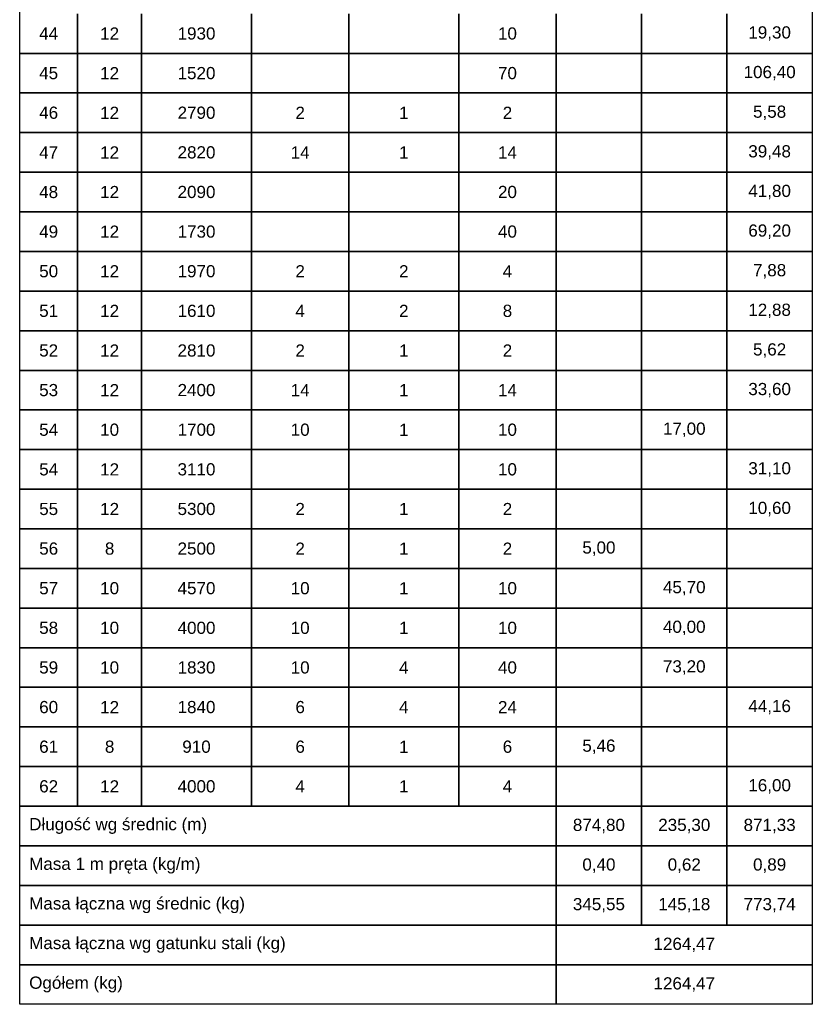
# Model space of a CAD drawing. Extents: x -1906120 to 89837, y -39133 to 303704.
# Tile 16 of 55: x 5615 to 8215, y 9936 to 13166. Entities that reach past the tile are written whole.
import ezdxf

# ---------------------------------------------------------------- set-up
doc = ezdxf.new("R2010")
doc.units = 0
doc.header["$LTSCALE"] = 10
doc.header["$MEASUREMENT"] = 0
doc.layers.add('RCAD_tabele zbrojenia', color=7, linetype='Continuous')
doc.styles.add('style2', font='arial.ttf', dxfattribs={"height": 40})

msp = doc.modelspace()

# ---------------------------------------------------------------- linework, layer by layer
at = {"layer": 'RCAD_tabele zbrojenia', "color": 242}
for p, q in [((5614.96025, 9935.90763), (5614.96025, 16335.90763)), ((8214.96025, 16335.90763), (8214.96025, 9935.90763)), ((5614.96025, 13055.90763), (5614.96025, 13185.90763)), ((5804.96025, 13185.90763), (5804.96025, 13055.90763)), ((5804.96025, 13055.90763), (5804.96025, 13185.90763)), ((6014.96025, 13185.90763), (6014.96025, 13055.90763)), ((6014.96025, 13055.90763), (6014.96025, 13185.90763)), ((6374.96025, 13185.90763), (6374.96025, 13055.90763)), ((6374.96025, 13055.90763), (6374.96025, 13185.90763)), ((6694.96025, 13185.90763), (6694.96025, 13055.90763)), ((6694.96025, 13055.90763), (6694.96025, 13185.90763)), ((7054.96025, 13185.90763), (7054.96025, 13055.90763)), ((7054.96025, 13055.90763), (7054.96025, 13185.90763)), ((7374.96025, 13185.90763), (7374.96025, 13055.90763)), ((7374.96025, 13055.90763), (7374.96025, 13185.90763)), ((7654.96025, 13185.90763), (7654.96025, 13055.90763)), ((7654.96025, 13055.90763), (7654.96025, 13185.90763)), ((7934.96025, 13185.90763), (7934.96025, 13055.90763)), ((7934.96025, 13055.90763), (7934.96025, 13185.90763)), ((8214.96025, 13185.90763), (8214.96025, 13055.90763)), ((5804.96025, 13055.90763), (5614.96025, 13055.90763)), ((5614.96025, 13055.90763), (5804.96025, 13055.90763)), ((5614.96025, 12925.90763), (5614.96025, 13055.90763)), ((6014.96025, 13055.90763), (5804.96025, 13055.90763)), ((5804.96025, 13055.90763), (5804.96025, 12925.90763)), ((5804.96025, 13055.90763), (6014.96025, 13055.90763)), ((5804.96025, 12925.90763), (5804.96025, 13055.90763)), ((6374.96025, 13055.90763), (6014.96025, 13055.90763)), ((6014.96025, 13055.90763), (6014.96025, 12925.90763)), ((6014.96025, 13055.90763), (6374.96025, 13055.90763)), ((6014.96025, 12925.90763), (6014.96025, 13055.90763)), ((6694.96025, 13055.90763), (6374.96025, 13055.90763)), ((6374.96025, 13055.90763), (6374.96025, 12925.90763)), ((6374.96025, 13055.90763), (6694.96025, 13055.90763)), ((6374.96025, 12925.90763), (6374.96025, 13055.90763)), ((7054.96025, 13055.90763), (6694.96025, 13055.90763)), ((6694.96025, 13055.90763), (6694.96025, 12925.90763)), ((6694.96025, 13055.90763), (7054.96025, 13055.90763)), ((6694.96025, 12925.90763), (6694.96025, 13055.90763)), ((7374.96025, 13055.90763), (7054.96025, 13055.90763)), ((7054.96025, 13055.90763), (7054.96025, 12925.90763)), ((7054.96025, 13055.90763), (7374.96025, 13055.90763)), ((7054.96025, 12925.90763), (7054.96025, 13055.90763)), ((7654.96025, 13055.90763), (7374.96025, 13055.90763)), ((7374.96025, 13055.90763), (7374.96025, 12925.90763)), ((7374.96025, 13055.90763), (7654.96025, 13055.90763)), ((7374.96025, 12925.90763), (7374.96025, 13055.90763)), ((7934.96025, 13055.90763), (7654.96025, 13055.90763)), ((7654.96025, 13055.90763), (7654.96025, 12925.90763)), ((7654.96025, 13055.90763), (7934.96025, 13055.90763)), ((7654.96025, 12925.90763), (7654.96025, 13055.90763)), ((8214.96025, 13055.90763), (7934.96025, 13055.90763)), ((7934.96025, 13055.90763), (7934.96025, 12925.90763)), ((7934.96025, 13055.90763), (8214.96025, 13055.90763)), ((7934.96025, 12925.90763), (7934.96025, 13055.90763)), ((8214.96025, 13055.90763), (8214.96025, 12925.90763)), ((5804.96025, 12925.90763), (5614.96025, 12925.90763)), ((5614.96025, 12925.90763), (5804.96025, 12925.90763)), ((5614.96025, 12795.90763), (5614.96025, 12925.90763)), ((6014.96025, 12925.90763), (5804.96025, 12925.90763)), ((5804.96025, 12925.90763), (5804.96025, 12795.90763)), ((5804.96025, 12925.90763), (6014.96025, 12925.90763)), ((5804.96025, 12795.90763), (5804.96025, 12925.90763)), ((6374.96025, 12925.90763), (6014.96025, 12925.90763)), ((6014.96025, 12925.90763), (6014.96025, 12795.90763)), ((6014.96025, 12925.90763), (6374.96025, 12925.90763)), ((6014.96025, 12795.90763), (6014.96025, 12925.90763)), ((6694.96025, 12925.90763), (6374.96025, 12925.90763)), ((6374.96025, 12925.90763), (6374.96025, 12795.90763)), ((6374.96025, 12925.90763), (6694.96025, 12925.90763)), ((6374.96025, 12795.90763), (6374.96025, 12925.90763)), ((7054.96025, 12925.90763), (6694.96025, 12925.90763)), ((6694.96025, 12925.90763), (6694.96025, 12795.90763)), ((6694.96025, 12925.90763), (7054.96025, 12925.90763)), ((6694.96025, 12795.90763), (6694.96025, 12925.90763)), ((7374.96025, 12925.90763), (7054.96025, 12925.90763)), ((7054.96025, 12925.90763), (7054.96025, 12795.90763)), ((7054.96025, 12925.90763), (7374.96025, 12925.90763)), ((7054.96025, 12795.90763), (7054.96025, 12925.90763)), ((7654.96025, 12925.90763), (7374.96025, 12925.90763)), ((7374.96025, 12925.90763), (7374.96025, 12795.90763)), ((7374.96025, 12925.90763), (7654.96025, 12925.90763)), ((7374.96025, 12795.90763), (7374.96025, 12925.90763)), ((7934.96025, 12925.90763), (7654.96025, 12925.90763)), ((7654.96025, 12925.90763), (7654.96025, 12795.90763)), ((7654.96025, 12925.90763), (7934.96025, 12925.90763)), ((7654.96025, 12795.90763), (7654.96025, 12925.90763)), ((8214.96025, 12925.90763), (7934.96025, 12925.90763)), ((7934.96025, 12925.90763), (7934.96025, 12795.90763)), ((7934.96025, 12925.90763), (8214.96025, 12925.90763)), ((7934.96025, 12795.90763), (7934.96025, 12925.90763)), ((8214.96025, 12925.90763), (8214.96025, 12795.90763)), ((5804.96025, 12795.90763), (5614.96025, 12795.90763)), ((5614.96025, 12795.90763), (5804.96025, 12795.90763)), ((5614.96025, 12665.90763), (5614.96025, 12795.90763)), ((6014.96025, 12795.90763), (5804.96025, 12795.90763)), ((5804.96025, 12795.90763), (5804.96025, 12665.90763)), ((5804.96025, 12795.90763), (6014.96025, 12795.90763)), ((5804.96025, 12665.90763), (5804.96025, 12795.90763)), ((6374.96025, 12795.90763), (6014.96025, 12795.90763)), ((6014.96025, 12795.90763), (6014.96025, 12665.90763)), ((6014.96025, 12795.90763), (6374.96025, 12795.90763)), ((6014.96025, 12665.90763), (6014.96025, 12795.90763)), ((6694.96025, 12795.90763), (6374.96025, 12795.90763)), ((6374.96025, 12795.90763), (6374.96025, 12665.90763)), ((6374.96025, 12795.90763), (6694.96025, 12795.90763)), ((6374.96025, 12665.90763), (6374.96025, 12795.90763)), ((7054.96025, 12795.90763), (6694.96025, 12795.90763)), ((6694.96025, 12795.90763), (6694.96025, 12665.90763)), ((6694.96025, 12795.90763), (7054.96025, 12795.90763)), ((6694.96025, 12665.90763), (6694.96025, 12795.90763)), ((7374.96025, 12795.90763), (7054.96025, 12795.90763)), ((7054.96025, 12795.90763), (7054.96025, 12665.90763)), ((7054.96025, 12795.90763), (7374.96025, 12795.90763)), ((7054.96025, 12665.90763), (7054.96025, 12795.90763)), ((7654.96025, 12795.90763), (7374.96025, 12795.90763)), ((7374.96025, 12795.90763), (7374.96025, 12665.90763)), ((7374.96025, 12795.90763), (7654.96025, 12795.90763)), ((7374.96025, 12665.90763), (7374.96025, 12795.90763)), ((7934.96025, 12795.90763), (7654.96025, 12795.90763)), ((7654.96025, 12795.90763), (7654.96025, 12665.90763)), ((7654.96025, 12795.90763), (7934.96025, 12795.90763)), ((7654.96025, 12665.90763), (7654.96025, 12795.90763)), ((8214.96025, 12795.90763), (7934.96025, 12795.90763)), ((7934.96025, 12795.90763), (7934.96025, 12665.90763)), ((7934.96025, 12795.90763), (8214.96025, 12795.90763)), ((7934.96025, 12665.90763), (7934.96025, 12795.90763)), ((8214.96025, 12795.90763), (8214.96025, 12665.90763)), ((5804.96025, 12665.90763), (5614.96025, 12665.90763)), ((5614.96025, 12665.90763), (5804.96025, 12665.90763)), ((5614.96025, 12535.90763), (5614.96025, 12665.90763)), ((6014.96025, 12665.90763), (5804.96025, 12665.90763)), ((5804.96025, 12665.90763), (5804.96025, 12535.90763)), ((5804.96025, 12665.90763), (6014.96025, 12665.90763)), ((5804.96025, 12535.90763), (5804.96025, 12665.90763)), ((6374.96025, 12665.90763), (6014.96025, 12665.90763)), ((6014.96025, 12665.90763), (6014.96025, 12535.90763)), ((6014.96025, 12665.90763), (6374.96025, 12665.90763)), ((6014.96025, 12535.90763), (6014.96025, 12665.90763)), ((6694.96025, 12665.90763), (6374.96025, 12665.90763)), ((6374.96025, 12665.90763), (6374.96025, 12535.90763)), ((6374.96025, 12665.90763), (6694.96025, 12665.90763)), ((6374.96025, 12535.90763), (6374.96025, 12665.90763)), ((7054.96025, 12665.90763), (6694.96025, 12665.90763)), ((6694.96025, 12665.90763), (6694.96025, 12535.90763)), ((6694.96025, 12665.90763), (7054.96025, 12665.90763)), ((6694.96025, 12535.90763), (6694.96025, 12665.90763)), ((7374.96025, 12665.90763), (7054.96025, 12665.90763)), ((7054.96025, 12665.90763), (7054.96025, 12535.90763)), ((7054.96025, 12665.90763), (7374.96025, 12665.90763)), ((7054.96025, 12535.90763), (7054.96025, 12665.90763)), ((7654.96025, 12665.90763), (7374.96025, 12665.90763)), ((7374.96025, 12665.90763), (7374.96025, 12535.90763)), ((7374.96025, 12665.90763), (7654.96025, 12665.90763)), ((7374.96025, 12535.90763), (7374.96025, 12665.90763)), ((7934.96025, 12665.90763), (7654.96025, 12665.90763)), ((7654.96025, 12665.90763), (7654.96025, 12535.90763)), ((7654.96025, 12665.90763), (7934.96025, 12665.90763)), ((7654.96025, 12535.90763), (7654.96025, 12665.90763)), ((8214.96025, 12665.90763), (7934.96025, 12665.90763)), ((7934.96025, 12665.90763), (7934.96025, 12535.90763)), ((7934.96025, 12665.90763), (8214.96025, 12665.90763)), ((7934.96025, 12535.90763), (7934.96025, 12665.90763)), ((8214.96025, 12665.90763), (8214.96025, 12535.90763)), ((5804.96025, 12535.90763), (5614.96025, 12535.90763)), ((5614.96025, 12535.90763), (5804.96025, 12535.90763)), ((5614.96025, 12405.90763), (5614.96025, 12535.90763)), ((6014.96025, 12535.90763), (5804.96025, 12535.90763)), ((5804.96025, 12535.90763), (5804.96025, 12405.90763)), ((5804.96025, 12535.90763), (6014.96025, 12535.90763)), ((5804.96025, 12405.90763), (5804.96025, 12535.90763)), ((6374.96025, 12535.90763), (6014.96025, 12535.90763)), ((6014.96025, 12535.90763), (6014.96025, 12405.90763)), ((6014.96025, 12535.90763), (6374.96025, 12535.90763)), ((6014.96025, 12405.90763), (6014.96025, 12535.90763)), ((6694.96025, 12535.90763), (6374.96025, 12535.90763)), ((6374.96025, 12535.90763), (6374.96025, 12405.90763)), ((6374.96025, 12535.90763), (6694.96025, 12535.90763)), ((6374.96025, 12405.90763), (6374.96025, 12535.90763)), ((7054.96025, 12535.90763), (6694.96025, 12535.90763)), ((6694.96025, 12535.90763), (6694.96025, 12405.90763)), ((6694.96025, 12535.90763), (7054.96025, 12535.90763)), ((6694.96025, 12405.90763), (6694.96025, 12535.90763)), ((7374.96025, 12535.90763), (7054.96025, 12535.90763)), ((7054.96025, 12535.90763), (7054.96025, 12405.90763)), ((7054.96025, 12535.90763), (7374.96025, 12535.90763)), ((7054.96025, 12405.90763), (7054.96025, 12535.90763)), ((7654.96025, 12535.90763), (7374.96025, 12535.90763)), ((7374.96025, 12535.90763), (7374.96025, 12405.90763)), ((7374.96025, 12535.90763), (7654.96025, 12535.90763)), ((7374.96025, 12405.90763), (7374.96025, 12535.90763)), ((7934.96025, 12535.90763), (7654.96025, 12535.90763)), ((7654.96025, 12535.90763), (7654.96025, 12405.90763)), ((7654.96025, 12535.90763), (7934.96025, 12535.90763)), ((7654.96025, 12405.90763), (7654.96025, 12535.90763)), ((8214.96025, 12535.90763), (7934.96025, 12535.90763)), ((7934.96025, 12535.90763), (7934.96025, 12405.90763)), ((7934.96025, 12535.90763), (8214.96025, 12535.90763)), ((7934.96025, 12405.90763), (7934.96025, 12535.90763)), ((8214.96025, 12535.90763), (8214.96025, 12405.90763)), ((5804.96025, 12405.90763), (5614.96025, 12405.90763)), ((5614.96025, 12405.90763), (5804.96025, 12405.90763)), ((5614.96025, 12275.90763), (5614.96025, 12405.90763)), ((6014.96025, 12405.90763), (5804.96025, 12405.90763)), ((5804.96025, 12405.90763), (5804.96025, 12275.90763)), ((5804.96025, 12405.90763), (6014.96025, 12405.90763)), ((5804.96025, 12275.90763), (5804.96025, 12405.90763)), ((6374.96025, 12405.90763), (6014.96025, 12405.90763)), ((6014.96025, 12405.90763), (6014.96025, 12275.90763)), ((6014.96025, 12405.90763), (6374.96025, 12405.90763)), ((6014.96025, 12275.90763), (6014.96025, 12405.90763)), ((6694.96025, 12405.90763), (6374.96025, 12405.90763)), ((6374.96025, 12405.90763), (6374.96025, 12275.90763)), ((6374.96025, 12405.90763), (6694.96025, 12405.90763)), ((6374.96025, 12275.90763), (6374.96025, 12405.90763)), ((7054.96025, 12405.90763), (6694.96025, 12405.90763)), ((6694.96025, 12405.90763), (6694.96025, 12275.90763)), ((6694.96025, 12405.90763), (7054.96025, 12405.90763)), ((6694.96025, 12275.90763), (6694.96025, 12405.90763)), ((7374.96025, 12405.90763), (7054.96025, 12405.90763)), ((7054.96025, 12405.90763), (7054.96025, 12275.90763)), ((7054.96025, 12405.90763), (7374.96025, 12405.90763)), ((7054.96025, 12275.90763), (7054.96025, 12405.90763)), ((7654.96025, 12405.90763), (7374.96025, 12405.90763)), ((7374.96025, 12405.90763), (7374.96025, 12275.90763)), ((7374.96025, 12405.90763), (7654.96025, 12405.90763)), ((7374.96025, 12275.90763), (7374.96025, 12405.90763)), ((7934.96025, 12405.90763), (7654.96025, 12405.90763)), ((7654.96025, 12405.90763), (7654.96025, 12275.90763)), ((7654.96025, 12405.90763), (7934.96025, 12405.90763)), ((7654.96025, 12275.90763), (7654.96025, 12405.90763)), ((8214.96025, 12405.90763), (7934.96025, 12405.90763)), ((7934.96025, 12405.90763), (7934.96025, 12275.90763)), ((7934.96025, 12405.90763), (8214.96025, 12405.90763)), ((7934.96025, 12275.90763), (7934.96025, 12405.90763)), ((8214.96025, 12405.90763), (8214.96025, 12275.90763)), ((5804.96025, 12275.90763), (5614.96025, 12275.90763)), ((5614.96025, 12275.90763), (5804.96025, 12275.90763)), ((5614.96025, 12145.90763), (5614.96025, 12275.90763)), ((6014.96025, 12275.90763), (5804.96025, 12275.90763)), ((5804.96025, 12275.90763), (5804.96025, 12145.90763)), ((5804.96025, 12275.90763), (6014.96025, 12275.90763)), ((5804.96025, 12145.90763), (5804.96025, 12275.90763)), ((6374.96025, 12275.90763), (6014.96025, 12275.90763)), ((6014.96025, 12275.90763), (6014.96025, 12145.90763)), ((6014.96025, 12275.90763), (6374.96025, 12275.90763)), ((6014.96025, 12145.90763), (6014.96025, 12275.90763)), ((6694.96025, 12275.90763), (6374.96025, 12275.90763)), ((6374.96025, 12275.90763), (6374.96025, 12145.90763)), ((6374.96025, 12275.90763), (6694.96025, 12275.90763)), ((6374.96025, 12145.90763), (6374.96025, 12275.90763)), ((7054.96025, 12275.90763), (6694.96025, 12275.90763)), ((6694.96025, 12275.90763), (6694.96025, 12145.90763)), ((6694.96025, 12275.90763), (7054.96025, 12275.90763)), ((6694.96025, 12145.90763), (6694.96025, 12275.90763)), ((7374.96025, 12275.90763), (7054.96025, 12275.90763)), ((7054.96025, 12275.90763), (7054.96025, 12145.90763)), ((7054.96025, 12275.90763), (7374.96025, 12275.90763)), ((7054.96025, 12145.90763), (7054.96025, 12275.90763)), ((7654.96025, 12275.90763), (7374.96025, 12275.90763)), ((7374.96025, 12275.90763), (7374.96025, 12145.90763)), ((7374.96025, 12275.90763), (7654.96025, 12275.90763)), ((7374.96025, 12145.90763), (7374.96025, 12275.90763)), ((7934.96025, 12275.90763), (7654.96025, 12275.90763)), ((7654.96025, 12275.90763), (7654.96025, 12145.90763)), ((7654.96025, 12275.90763), (7934.96025, 12275.90763)), ((7654.96025, 12145.90763), (7654.96025, 12275.90763)), ((8214.96025, 12275.90763), (7934.96025, 12275.90763)), ((7934.96025, 12275.90763), (7934.96025, 12145.90763)), ((7934.96025, 12275.90763), (8214.96025, 12275.90763)), ((7934.96025, 12145.90763), (7934.96025, 12275.90763)), ((8214.96025, 12275.90763), (8214.96025, 12145.90763)), ((5804.96025, 12145.90763), (5614.96025, 12145.90763)), ((5614.96025, 12145.90763), (5804.96025, 12145.90763)), ((5614.96025, 12015.90763), (5614.96025, 12145.90763)), ((6014.96025, 12145.90763), (5804.96025, 12145.90763)), ((5804.96025, 12145.90763), (5804.96025, 12015.90763)), ((5804.96025, 12145.90763), (6014.96025, 12145.90763)), ((5804.96025, 12015.90763), (5804.96025, 12145.90763)), ((6374.96025, 12145.90763), (6014.96025, 12145.90763)), ((6014.96025, 12145.90763), (6014.96025, 12015.90763)), ((6014.96025, 12145.90763), (6374.96025, 12145.90763)), ((6014.96025, 12015.90763), (6014.96025, 12145.90763)), ((6694.96025, 12145.90763), (6374.96025, 12145.90763)), ((6374.96025, 12145.90763), (6374.96025, 12015.90763)), ((6374.96025, 12145.90763), (6694.96025, 12145.90763)), ((6374.96025, 12015.90763), (6374.96025, 12145.90763)), ((7054.96025, 12145.90763), (6694.96025, 12145.90763)), ((6694.96025, 12145.90763), (6694.96025, 12015.90763)), ((6694.96025, 12145.90763), (7054.96025, 12145.90763)), ((6694.96025, 12015.90763), (6694.96025, 12145.90763)), ((7374.96025, 12145.90763), (7054.96025, 12145.90763)), ((7054.96025, 12145.90763), (7054.96025, 12015.90763)), ((7054.96025, 12145.90763), (7374.96025, 12145.90763)), ((7054.96025, 12015.90763), (7054.96025, 12145.90763)), ((7654.96025, 12145.90763), (7374.96025, 12145.90763)), ((7374.96025, 12145.90763), (7374.96025, 12015.90763)), ((7374.96025, 12145.90763), (7654.96025, 12145.90763)), ((7374.96025, 12015.90763), (7374.96025, 12145.90763)), ((7934.96025, 12145.90763), (7654.96025, 12145.90763)), ((7654.96025, 12145.90763), (7654.96025, 12015.90763)), ((7654.96025, 12145.90763), (7934.96025, 12145.90763)), ((7654.96025, 12015.90763), (7654.96025, 12145.90763)), ((8214.96025, 12145.90763), (7934.96025, 12145.90763)), ((7934.96025, 12145.90763), (7934.96025, 12015.90763)), ((7934.96025, 12145.90763), (8214.96025, 12145.90763)), ((7934.96025, 12015.90763), (7934.96025, 12145.90763)), ((8214.96025, 12145.90763), (8214.96025, 12015.90763)), ((5804.96025, 12015.90763), (5614.96025, 12015.90763)), ((5614.96025, 12015.90763), (5804.96025, 12015.90763)), ((5614.96025, 11885.90763), (5614.96025, 12015.90763)), ((6014.96025, 12015.90763), (5804.96025, 12015.90763)), ((5804.96025, 12015.90763), (5804.96025, 11885.90763)), ((5804.96025, 12015.90763), (6014.96025, 12015.90763)), ((5804.96025, 11885.90763), (5804.96025, 12015.90763)), ((6374.96025, 12015.90763), (6014.96025, 12015.90763)), ((6014.96025, 12015.90763), (6014.96025, 11885.90763)), ((6014.96025, 12015.90763), (6374.96025, 12015.90763)), ((6014.96025, 11885.90763), (6014.96025, 12015.90763)), ((6694.96025, 12015.90763), (6374.96025, 12015.90763)), ((6374.96025, 12015.90763), (6374.96025, 11885.90763)), ((6374.96025, 12015.90763), (6694.96025, 12015.90763)), ((6374.96025, 11885.90763), (6374.96025, 12015.90763)), ((7054.96025, 12015.90763), (6694.96025, 12015.90763)), ((6694.96025, 12015.90763), (6694.96025, 11885.90763)), ((6694.96025, 12015.90763), (7054.96025, 12015.90763)), ((6694.96025, 11885.90763), (6694.96025, 12015.90763)), ((7374.96025, 12015.90763), (7054.96025, 12015.90763)), ((7054.96025, 12015.90763), (7054.96025, 11885.90763)), ((7054.96025, 12015.90763), (7374.96025, 12015.90763)), ((7054.96025, 11885.90763), (7054.96025, 12015.90763)), ((7654.96025, 12015.90763), (7374.96025, 12015.90763)), ((7374.96025, 12015.90763), (7374.96025, 11885.90763)), ((7374.96025, 12015.90763), (7654.96025, 12015.90763)), ((7374.96025, 11885.90763), (7374.96025, 12015.90763)), ((7934.96025, 12015.90763), (7654.96025, 12015.90763)), ((7654.96025, 12015.90763), (7654.96025, 11885.90763)), ((7654.96025, 12015.90763), (7934.96025, 12015.90763)), ((7654.96025, 11885.90763), (7654.96025, 12015.90763)), ((8214.96025, 12015.90763), (7934.96025, 12015.90763)), ((7934.96025, 12015.90763), (7934.96025, 11885.90763)), ((7934.96025, 12015.90763), (8214.96025, 12015.90763)), ((7934.96025, 11885.90763), (7934.96025, 12015.90763)), ((8214.96025, 12015.90763), (8214.96025, 11885.90763)), ((5804.96025, 11885.90763), (5614.96025, 11885.90763)), ((5614.96025, 11885.90763), (5804.96025, 11885.90763)), ((5614.96025, 11755.90763), (5614.96025, 11885.90763)), ((6014.96025, 11885.90763), (5804.96025, 11885.90763)), ((5804.96025, 11885.90763), (5804.96025, 11755.90763)), ((5804.96025, 11885.90763), (6014.96025, 11885.90763)), ((5804.96025, 11755.90763), (5804.96025, 11885.90763)), ((6374.96025, 11885.90763), (6014.96025, 11885.90763)), ((6014.96025, 11885.90763), (6014.96025, 11755.90763)), ((6014.96025, 11885.90763), (6374.96025, 11885.90763)), ((6014.96025, 11755.90763), (6014.96025, 11885.90763)), ((6694.96025, 11885.90763), (6374.96025, 11885.90763)), ((6374.96025, 11885.90763), (6374.96025, 11755.90763)), ((6374.96025, 11885.90763), (6694.96025, 11885.90763)), ((6374.96025, 11755.90763), (6374.96025, 11885.90763)), ((7054.96025, 11885.90763), (6694.96025, 11885.90763)), ((6694.96025, 11885.90763), (6694.96025, 11755.90763)), ((6694.96025, 11885.90763), (7054.96025, 11885.90763)), ((6694.96025, 11755.90763), (6694.96025, 11885.90763)), ((7374.96025, 11885.90763), (7054.96025, 11885.90763)), ((7054.96025, 11885.90763), (7054.96025, 11755.90763)), ((7054.96025, 11885.90763), (7374.96025, 11885.90763)), ((7054.96025, 11755.90763), (7054.96025, 11885.90763)), ((7654.96025, 11885.90763), (7374.96025, 11885.90763)), ((7374.96025, 11885.90763), (7374.96025, 11755.90763)), ((7374.96025, 11885.90763), (7654.96025, 11885.90763)), ((7374.96025, 11755.90763), (7374.96025, 11885.90763)), ((7934.96025, 11885.90763), (7654.96025, 11885.90763)), ((7654.96025, 11885.90763), (7654.96025, 11755.90763)), ((7654.96025, 11885.90763), (7934.96025, 11885.90763)), ((7654.96025, 11755.90763), (7654.96025, 11885.90763)), ((8214.96025, 11885.90763), (7934.96025, 11885.90763)), ((7934.96025, 11885.90763), (7934.96025, 11755.90763)), ((7934.96025, 11885.90763), (8214.96025, 11885.90763)), ((7934.96025, 11755.90763), (7934.96025, 11885.90763)), ((8214.96025, 11885.90763), (8214.96025, 11755.90763)), ((5804.96025, 11755.90763), (5614.96025, 11755.90763)), ((5614.96025, 11755.90763), (5804.96025, 11755.90763)), ((5614.96025, 11625.90763), (5614.96025, 11755.90763)), ((6014.96025, 11755.90763), (5804.96025, 11755.90763)), ((5804.96025, 11755.90763), (5804.96025, 11625.90763)), ((5804.96025, 11755.90763), (6014.96025, 11755.90763)), ((5804.96025, 11625.90763), (5804.96025, 11755.90763)), ((6374.96025, 11755.90763), (6014.96025, 11755.90763)), ((6014.96025, 11755.90763), (6014.96025, 11625.90763)), ((6014.96025, 11755.90763), (6374.96025, 11755.90763)), ((6014.96025, 11625.90763), (6014.96025, 11755.90763)), ((6694.96025, 11755.90763), (6374.96025, 11755.90763)), ((6374.96025, 11755.90763), (6374.96025, 11625.90763)), ((6374.96025, 11755.90763), (6694.96025, 11755.90763)), ((6374.96025, 11625.90763), (6374.96025, 11755.90763)), ((7054.96025, 11755.90763), (6694.96025, 11755.90763)), ((6694.96025, 11755.90763), (6694.96025, 11625.90763)), ((6694.96025, 11755.90763), (7054.96025, 11755.90763)), ((6694.96025, 11625.90763), (6694.96025, 11755.90763)), ((7374.96025, 11755.90763), (7054.96025, 11755.90763)), ((7054.96025, 11755.90763), (7054.96025, 11625.90763)), ((7054.96025, 11755.90763), (7374.96025, 11755.90763)), ((7054.96025, 11625.90763), (7054.96025, 11755.90763)), ((7654.96025, 11755.90763), (7374.96025, 11755.90763)), ((7374.96025, 11755.90763), (7374.96025, 11625.90763)), ((7374.96025, 11755.90763), (7654.96025, 11755.90763)), ((7374.96025, 11625.90763), (7374.96025, 11755.90763)), ((7934.96025, 11755.90763), (7654.96025, 11755.90763)), ((7654.96025, 11755.90763), (7654.96025, 11625.90763)), ((7654.96025, 11755.90763), (7934.96025, 11755.90763)), ((7654.96025, 11625.90763), (7654.96025, 11755.90763)), ((8214.96025, 11755.90763), (7934.96025, 11755.90763)), ((7934.96025, 11755.90763), (7934.96025, 11625.90763)), ((7934.96025, 11755.90763), (8214.96025, 11755.90763)), ((7934.96025, 11625.90763), (7934.96025, 11755.90763)), ((8214.96025, 11755.90763), (8214.96025, 11625.90763)), ((5804.96025, 11625.90763), (5614.96025, 11625.90763)), ((5614.96025, 11625.90763), (5804.96025, 11625.90763)), ((5614.96025, 11495.90763), (5614.96025, 11625.90763)), ((6014.96025, 11625.90763), (5804.96025, 11625.90763)), ((5804.96025, 11625.90763), (5804.96025, 11495.90763)), ((5804.96025, 11625.90763), (6014.96025, 11625.90763)), ((5804.96025, 11495.90763), (5804.96025, 11625.90763)), ((6374.96025, 11625.90763), (6014.96025, 11625.90763)), ((6014.96025, 11625.90763), (6014.96025, 11495.90763)), ((6014.96025, 11625.90763), (6374.96025, 11625.90763)), ((6014.96025, 11495.90763), (6014.96025, 11625.90763)), ((6694.96025, 11625.90763), (6374.96025, 11625.90763)), ((6374.96025, 11625.90763), (6374.96025, 11495.90763)), ((6374.96025, 11625.90763), (6694.96025, 11625.90763)), ((6374.96025, 11495.90763), (6374.96025, 11625.90763)), ((7054.96025, 11625.90763), (6694.96025, 11625.90763)), ((6694.96025, 11625.90763), (6694.96025, 11495.90763)), ((6694.96025, 11625.90763), (7054.96025, 11625.90763)), ((6694.96025, 11495.90763), (6694.96025, 11625.90763)), ((7374.96025, 11625.90763), (7054.96025, 11625.90763)), ((7054.96025, 11625.90763), (7054.96025, 11495.90763)), ((7054.96025, 11625.90763), (7374.96025, 11625.90763)), ((7054.96025, 11495.90763), (7054.96025, 11625.90763)), ((7654.96025, 11625.90763), (7374.96025, 11625.90763)), ((7374.96025, 11625.90763), (7374.96025, 11495.90763)), ((7374.96025, 11625.90763), (7654.96025, 11625.90763)), ((7374.96025, 11495.90763), (7374.96025, 11625.90763)), ((7934.96025, 11625.90763), (7654.96025, 11625.90763)), ((7654.96025, 11625.90763), (7654.96025, 11495.90763)), ((7654.96025, 11625.90763), (7934.96025, 11625.90763)), ((7654.96025, 11495.90763), (7654.96025, 11625.90763)), ((8214.96025, 11625.90763), (7934.96025, 11625.90763)), ((7934.96025, 11625.90763), (7934.96025, 11495.90763)), ((7934.96025, 11625.90763), (8214.96025, 11625.90763)), ((7934.96025, 11495.90763), (7934.96025, 11625.90763)), ((8214.96025, 11625.90763), (8214.96025, 11495.90763)), ((5804.96025, 11495.90763), (5614.96025, 11495.90763)), ((5614.96025, 11495.90763), (5804.96025, 11495.90763)), ((5614.96025, 11365.90763), (5614.96025, 11495.90763)), ((6014.96025, 11495.90763), (5804.96025, 11495.90763)), ((5804.96025, 11495.90763), (5804.96025, 11365.90763)), ((5804.96025, 11495.90763), (6014.96025, 11495.90763)), ((5804.96025, 11365.90763), (5804.96025, 11495.90763)), ((6374.96025, 11495.90763), (6014.96025, 11495.90763)), ((6014.96025, 11495.90763), (6014.96025, 11365.90763)), ((6014.96025, 11495.90763), (6374.96025, 11495.90763)), ((6014.96025, 11365.90763), (6014.96025, 11495.90763)), ((6694.96025, 11495.90763), (6374.96025, 11495.90763)), ((6374.96025, 11495.90763), (6374.96025, 11365.90763)), ((6374.96025, 11495.90763), (6694.96025, 11495.90763)), ((6374.96025, 11365.90763), (6374.96025, 11495.90763)), ((7054.96025, 11495.90763), (6694.96025, 11495.90763)), ((6694.96025, 11495.90763), (6694.96025, 11365.90763)), ((6694.96025, 11495.90763), (7054.96025, 11495.90763)), ((6694.96025, 11365.90763), (6694.96025, 11495.90763)), ((7374.96025, 11495.90763), (7054.96025, 11495.90763)), ((7054.96025, 11495.90763), (7054.96025, 11365.90763)), ((7054.96025, 11495.90763), (7374.96025, 11495.90763)), ((7054.96025, 11365.90763), (7054.96025, 11495.90763)), ((7654.96025, 11495.90763), (7374.96025, 11495.90763)), ((7374.96025, 11495.90763), (7374.96025, 11365.90763)), ((7374.96025, 11495.90763), (7654.96025, 11495.90763)), ((7374.96025, 11365.90763), (7374.96025, 11495.90763)), ((7934.96025, 11495.90763), (7654.96025, 11495.90763)), ((7654.96025, 11495.90763), (7654.96025, 11365.90763)), ((7654.96025, 11495.90763), (7934.96025, 11495.90763)), ((7654.96025, 11365.90763), (7654.96025, 11495.90763)), ((8214.96025, 11495.90763), (7934.96025, 11495.90763)), ((7934.96025, 11495.90763), (7934.96025, 11365.90763)), ((7934.96025, 11495.90763), (8214.96025, 11495.90763)), ((7934.96025, 11365.90763), (7934.96025, 11495.90763)), ((8214.96025, 11495.90763), (8214.96025, 11365.90763)), ((5804.96025, 11365.90763), (5614.96025, 11365.90763)), ((5614.96025, 11365.90763), (5804.96025, 11365.90763)), ((5614.96025, 11235.90763), (5614.96025, 11365.90763)), ((6014.96025, 11365.90763), (5804.96025, 11365.90763)), ((5804.96025, 11365.90763), (5804.96025, 11235.90763)), ((5804.96025, 11365.90763), (6014.96025, 11365.90763)), ((5804.96025, 11235.90763), (5804.96025, 11365.90763)), ((6374.96025, 11365.90763), (6014.96025, 11365.90763)), ((6014.96025, 11365.90763), (6014.96025, 11235.90763)), ((6014.96025, 11365.90763), (6374.96025, 11365.90763)), ((6014.96025, 11235.90763), (6014.96025, 11365.90763)), ((6694.96025, 11365.90763), (6374.96025, 11365.90763)), ((6374.96025, 11365.90763), (6374.96025, 11235.90763)), ((6374.96025, 11365.90763), (6694.96025, 11365.90763)), ((6374.96025, 11235.90763), (6374.96025, 11365.90763)), ((7054.96025, 11365.90763), (6694.96025, 11365.90763)), ((6694.96025, 11365.90763), (6694.96025, 11235.90763)), ((6694.96025, 11365.90763), (7054.96025, 11365.90763)), ((6694.96025, 11235.90763), (6694.96025, 11365.90763)), ((7374.96025, 11365.90763), (7054.96025, 11365.90763)), ((7054.96025, 11365.90763), (7054.96025, 11235.90763)), ((7054.96025, 11365.90763), (7374.96025, 11365.90763)), ((7054.96025, 11235.90763), (7054.96025, 11365.90763)), ((7654.96025, 11365.90763), (7374.96025, 11365.90763)), ((7374.96025, 11365.90763), (7374.96025, 11235.90763)), ((7374.96025, 11365.90763), (7654.96025, 11365.90763)), ((7374.96025, 11235.90763), (7374.96025, 11365.90763)), ((7934.96025, 11365.90763), (7654.96025, 11365.90763)), ((7654.96025, 11365.90763), (7654.96025, 11235.90763)), ((7654.96025, 11365.90763), (7934.96025, 11365.90763)), ((7654.96025, 11235.90763), (7654.96025, 11365.90763)), ((8214.96025, 11365.90763), (7934.96025, 11365.90763)), ((7934.96025, 11365.90763), (7934.96025, 11235.90763)), ((7934.96025, 11365.90763), (8214.96025, 11365.90763)), ((7934.96025, 11235.90763), (7934.96025, 11365.90763)), ((8214.96025, 11365.90763), (8214.96025, 11235.90763)), ((5804.96025, 11235.90763), (5614.96025, 11235.90763)), ((5614.96025, 11235.90763), (5804.96025, 11235.90763)), ((5614.96025, 11105.90763), (5614.96025, 11235.90763)), ((6014.96025, 11235.90763), (5804.96025, 11235.90763)), ((5804.96025, 11235.90763), (5804.96025, 11105.90763)), ((5804.96025, 11235.90763), (6014.96025, 11235.90763)), ((5804.96025, 11105.90763), (5804.96025, 11235.90763)), ((6374.96025, 11235.90763), (6014.96025, 11235.90763)), ((6014.96025, 11235.90763), (6014.96025, 11105.90763)), ((6014.96025, 11235.90763), (6374.96025, 11235.90763)), ((6014.96025, 11105.90763), (6014.96025, 11235.90763)), ((6694.96025, 11235.90763), (6374.96025, 11235.90763)), ((6374.96025, 11235.90763), (6374.96025, 11105.90763)), ((6374.96025, 11235.90763), (6694.96025, 11235.90763)), ((6374.96025, 11105.90763), (6374.96025, 11235.90763)), ((7054.96025, 11235.90763), (6694.96025, 11235.90763)), ((6694.96025, 11235.90763), (6694.96025, 11105.90763)), ((6694.96025, 11235.90763), (7054.96025, 11235.90763)), ((6694.96025, 11105.90763), (6694.96025, 11235.90763)), ((7374.96025, 11235.90763), (7054.96025, 11235.90763)), ((7054.96025, 11235.90763), (7054.96025, 11105.90763)), ((7054.96025, 11235.90763), (7374.96025, 11235.90763)), ((7054.96025, 11105.90763), (7054.96025, 11235.90763)), ((7654.96025, 11235.90763), (7374.96025, 11235.90763)), ((7374.96025, 11235.90763), (7374.96025, 11105.90763)), ((7374.96025, 11235.90763), (7654.96025, 11235.90763)), ((7374.96025, 11105.90763), (7374.96025, 11235.90763)), ((7934.96025, 11235.90763), (7654.96025, 11235.90763)), ((7654.96025, 11235.90763), (7654.96025, 11105.90763)), ((7654.96025, 11235.90763), (7934.96025, 11235.90763)), ((7654.96025, 11105.90763), (7654.96025, 11235.90763)), ((8214.96025, 11235.90763), (7934.96025, 11235.90763)), ((7934.96025, 11235.90763), (7934.96025, 11105.90763)), ((7934.96025, 11235.90763), (8214.96025, 11235.90763)), ((7934.96025, 11105.90763), (7934.96025, 11235.90763)), ((8214.96025, 11235.90763), (8214.96025, 11105.90763)), ((5804.96025, 11105.90763), (5614.96025, 11105.90763)), ((5614.96025, 11105.90763), (5804.96025, 11105.90763)), ((5614.96025, 10975.90763), (5614.96025, 11105.90763)), ((6014.96025, 11105.90763), (5804.96025, 11105.90763)), ((5804.96025, 11105.90763), (5804.96025, 10975.90763)), ((5804.96025, 11105.90763), (6014.96025, 11105.90763)), ((5804.96025, 10975.90763), (5804.96025, 11105.90763)), ((6374.96025, 11105.90763), (6014.96025, 11105.90763)), ((6014.96025, 11105.90763), (6014.96025, 10975.90763)), ((6014.96025, 11105.90763), (6374.96025, 11105.90763)), ((6014.96025, 10975.90763), (6014.96025, 11105.90763)), ((6694.96025, 11105.90763), (6374.96025, 11105.90763)), ((6374.96025, 11105.90763), (6374.96025, 10975.90763)), ((6374.96025, 11105.90763), (6694.96025, 11105.90763)), ((6374.96025, 10975.90763), (6374.96025, 11105.90763)), ((7054.96025, 11105.90763), (6694.96025, 11105.90763)), ((6694.96025, 11105.90763), (6694.96025, 10975.90763)), ((6694.96025, 11105.90763), (7054.96025, 11105.90763)), ((6694.96025, 10975.90763), (6694.96025, 11105.90763)), ((7374.96025, 11105.90763), (7054.96025, 11105.90763)), ((7054.96025, 11105.90763), (7054.96025, 10975.90763)), ((7054.96025, 11105.90763), (7374.96025, 11105.90763)), ((7054.96025, 10975.90763), (7054.96025, 11105.90763)), ((7654.96025, 11105.90763), (7374.96025, 11105.90763)), ((7374.96025, 11105.90763), (7374.96025, 10975.90763)), ((7374.96025, 11105.90763), (7654.96025, 11105.90763)), ((7374.96025, 10975.90763), (7374.96025, 11105.90763)), ((7934.96025, 11105.90763), (7654.96025, 11105.90763)), ((7654.96025, 11105.90763), (7654.96025, 10975.90763)), ((7654.96025, 11105.90763), (7934.96025, 11105.90763)), ((7654.96025, 10975.90763), (7654.96025, 11105.90763)), ((8214.96025, 11105.90763), (7934.96025, 11105.90763)), ((7934.96025, 11105.90763), (7934.96025, 10975.90763)), ((7934.96025, 11105.90763), (8214.96025, 11105.90763)), ((7934.96025, 10975.90763), (7934.96025, 11105.90763)), ((8214.96025, 11105.90763), (8214.96025, 10975.90763)), ((5804.96025, 10975.90763), (5614.96025, 10975.90763)), ((5614.96025, 10975.90763), (5804.96025, 10975.90763)), ((5614.96025, 10845.90763), (5614.96025, 10975.90763)), ((6014.96025, 10975.90763), (5804.96025, 10975.90763)), ((5804.96025, 10975.90763), (5804.96025, 10845.90763)), ((5804.96025, 10975.90763), (6014.96025, 10975.90763)), ((5804.96025, 10845.90763), (5804.96025, 10975.90763)), ((6374.96025, 10975.90763), (6014.96025, 10975.90763)), ((6014.96025, 10975.90763), (6014.96025, 10845.90763)), ((6014.96025, 10975.90763), (6374.96025, 10975.90763)), ((6014.96025, 10845.90763), (6014.96025, 10975.90763)), ((6694.96025, 10975.90763), (6374.96025, 10975.90763)), ((6374.96025, 10975.90763), (6374.96025, 10845.90763)), ((6374.96025, 10975.90763), (6694.96025, 10975.90763)), ((6374.96025, 10845.90763), (6374.96025, 10975.90763)), ((7054.96025, 10975.90763), (6694.96025, 10975.90763)), ((6694.96025, 10975.90763), (6694.96025, 10845.90763)), ((6694.96025, 10975.90763), (7054.96025, 10975.90763)), ((6694.96025, 10845.90763), (6694.96025, 10975.90763)), ((7374.96025, 10975.90763), (7054.96025, 10975.90763)), ((7054.96025, 10975.90763), (7054.96025, 10845.90763)), ((7054.96025, 10975.90763), (7374.96025, 10975.90763)), ((7054.96025, 10845.90763), (7054.96025, 10975.90763)), ((7654.96025, 10975.90763), (7374.96025, 10975.90763)), ((7374.96025, 10975.90763), (7374.96025, 10845.90763)), ((7374.96025, 10975.90763), (7654.96025, 10975.90763)), ((7374.96025, 10845.90763), (7374.96025, 10975.90763)), ((7934.96025, 10975.90763), (7654.96025, 10975.90763)), ((7654.96025, 10975.90763), (7654.96025, 10845.90763)), ((7654.96025, 10975.90763), (7934.96025, 10975.90763)), ((7654.96025, 10845.90763), (7654.96025, 10975.90763)), ((8214.96025, 10975.90763), (7934.96025, 10975.90763)), ((7934.96025, 10975.90763), (7934.96025, 10845.90763)), ((7934.96025, 10975.90763), (8214.96025, 10975.90763)), ((7934.96025, 10845.90763), (7934.96025, 10975.90763)), ((8214.96025, 10975.90763), (8214.96025, 10845.90763)), ((5804.96025, 10845.90763), (5614.96025, 10845.90763)), ((5614.96025, 10845.90763), (5804.96025, 10845.90763)), ((5614.96025, 10715.90763), (5614.96025, 10845.90763)), ((6014.96025, 10845.90763), (5804.96025, 10845.90763)), ((5804.96025, 10845.90763), (5804.96025, 10715.90763)), ((5804.96025, 10845.90763), (6014.96025, 10845.90763)), ((5804.96025, 10715.90763), (5804.96025, 10845.90763)), ((6374.96025, 10845.90763), (6014.96025, 10845.90763)), ((6014.96025, 10845.90763), (6014.96025, 10715.90763)), ((6014.96025, 10845.90763), (6374.96025, 10845.90763)), ((6014.96025, 10715.90763), (6014.96025, 10845.90763)), ((6694.96025, 10845.90763), (6374.96025, 10845.90763)), ((6374.96025, 10845.90763), (6374.96025, 10715.90763)), ((6374.96025, 10845.90763), (6694.96025, 10845.90763)), ((6374.96025, 10715.90763), (6374.96025, 10845.90763)), ((7054.96025, 10845.90763), (6694.96025, 10845.90763)), ((6694.96025, 10845.90763), (6694.96025, 10715.90763)), ((6694.96025, 10845.90763), (7054.96025, 10845.90763)), ((6694.96025, 10715.90763), (6694.96025, 10845.90763)), ((7374.96025, 10845.90763), (7054.96025, 10845.90763)), ((7054.96025, 10845.90763), (7054.96025, 10715.90763)), ((7054.96025, 10845.90763), (7374.96025, 10845.90763)), ((7054.96025, 10715.90763), (7054.96025, 10845.90763)), ((7654.96025, 10845.90763), (7374.96025, 10845.90763)), ((7374.96025, 10845.90763), (7374.96025, 10715.90763)), ((7374.96025, 10845.90763), (7654.96025, 10845.90763)), ((7374.96025, 10715.90763), (7374.96025, 10845.90763)), ((7934.96025, 10845.90763), (7654.96025, 10845.90763)), ((7654.96025, 10845.90763), (7654.96025, 10715.90763)), ((7654.96025, 10845.90763), (7934.96025, 10845.90763)), ((7654.96025, 10715.90763), (7654.96025, 10845.90763)), ((8214.96025, 10845.90763), (7934.96025, 10845.90763)), ((7934.96025, 10845.90763), (7934.96025, 10715.90763)), ((7934.96025, 10845.90763), (8214.96025, 10845.90763)), ((7934.96025, 10715.90763), (7934.96025, 10845.90763)), ((8214.96025, 10845.90763), (8214.96025, 10715.90763)), ((5804.96025, 10715.90763), (5614.96025, 10715.90763)), ((5614.96025, 10715.90763), (5804.96025, 10715.90763)), ((5614.96025, 10585.90763), (5614.96025, 10715.90763)), ((6014.96025, 10715.90763), (5804.96025, 10715.90763)), ((5804.96025, 10715.90763), (5804.96025, 10585.90763)), ((5804.96025, 10715.90763), (6014.96025, 10715.90763)), ((5804.96025, 10585.90763), (5804.96025, 10715.90763)), ((6374.96025, 10715.90763), (6014.96025, 10715.90763)), ((6014.96025, 10715.90763), (6014.96025, 10585.90763)), ((6014.96025, 10715.90763), (6374.96025, 10715.90763)), ((6014.96025, 10585.90763), (6014.96025, 10715.90763)), ((6694.96025, 10715.90763), (6374.96025, 10715.90763)), ((6374.96025, 10715.90763), (6374.96025, 10585.90763)), ((6374.96025, 10715.90763), (6694.96025, 10715.90763)), ((6374.96025, 10585.90763), (6374.96025, 10715.90763)), ((7054.96025, 10715.90763), (6694.96025, 10715.90763)), ((6694.96025, 10715.90763), (6694.96025, 10585.90763)), ((6694.96025, 10715.90763), (7054.96025, 10715.90763)), ((6694.96025, 10585.90763), (6694.96025, 10715.90763)), ((7374.96025, 10715.90763), (7054.96025, 10715.90763)), ((7054.96025, 10715.90763), (7054.96025, 10585.90763)), ((7054.96025, 10715.90763), (7374.96025, 10715.90763)), ((7054.96025, 10585.90763), (7054.96025, 10715.90763)), ((7654.96025, 10715.90763), (7374.96025, 10715.90763)), ((7374.96025, 10715.90763), (7374.96025, 10585.90763)), ((7374.96025, 10715.90763), (7654.96025, 10715.90763)), ((7374.96025, 10585.90763), (7374.96025, 10715.90763)), ((7934.96025, 10715.90763), (7654.96025, 10715.90763)), ((7654.96025, 10715.90763), (7654.96025, 10585.90763)), ((7654.96025, 10715.90763), (7934.96025, 10715.90763)), ((7654.96025, 10585.90763), (7654.96025, 10715.90763)), ((8214.96025, 10715.90763), (7934.96025, 10715.90763)), ((7934.96025, 10715.90763), (7934.96025, 10585.90763)), ((7934.96025, 10715.90763), (8214.96025, 10715.90763)), ((7934.96025, 10585.90763), (7934.96025, 10715.90763)), ((8214.96025, 10715.90763), (8214.96025, 10585.90763)), ((5614.96025, 10585.90763), (7374.96025, 10585.90763)), ((5614.96025, 10455.90763), (5614.96025, 10585.90763)), ((5804.96025, 10585.90763), (5614.96025, 10585.90763)), ((6014.96025, 10585.90763), (5804.96025, 10585.90763)), ((6374.96025, 10585.90763), (6014.96025, 10585.90763)), ((6694.96025, 10585.90763), (6374.96025, 10585.90763)), ((7054.96025, 10585.90763), (6694.96025, 10585.90763)), ((7374.96025, 10585.90763), (7054.96025, 10585.90763)), ((7374.96025, 10585.90763), (7374.96025, 10455.90763)), ((7654.96025, 10585.90763), (7374.96025, 10585.90763)), ((7374.96025, 10585.90763), (7654.96025, 10585.90763)), ((7374.96025, 10455.90763), (7374.96025, 10585.90763)), ((7934.96025, 10585.90763), (7654.96025, 10585.90763)), ((7654.96025, 10585.90763), (7654.96025, 10455.90763)), ((7654.96025, 10585.90763), (7934.96025, 10585.90763)), ((7654.96025, 10455.90763), (7654.96025, 10585.90763)), ((8214.96025, 10585.90763), (7934.96025, 10585.90763)), ((7934.96025, 10585.90763), (7934.96025, 10455.90763)), ((7934.96025, 10585.90763), (8214.96025, 10585.90763)), ((7934.96025, 10455.90763), (7934.96025, 10585.90763)), ((8214.96025, 10585.90763), (8214.96025, 10455.90763)), ((5614.96025, 10455.90763), (7374.96025, 10455.90763)), ((5614.96025, 10325.90763), (5614.96025, 10455.90763)), ((7374.96025, 10455.90763), (5614.96025, 10455.90763)), ((7374.96025, 10455.90763), (7374.96025, 10325.90763)), ((7654.96025, 10455.90763), (7374.96025, 10455.90763)), ((7374.96025, 10455.90763), (7654.96025, 10455.90763)), ((7374.96025, 10325.90763), (7374.96025, 10455.90763)), ((7934.96025, 10455.90763), (7654.96025, 10455.90763)), ((7654.96025, 10455.90763), (7654.96025, 10325.90763)), ((7654.96025, 10455.90763), (7934.96025, 10455.90763)), ((7654.96025, 10325.90763), (7654.96025, 10455.90763)), ((8214.96025, 10455.90763), (7934.96025, 10455.90763)), ((7934.96025, 10455.90763), (7934.96025, 10325.90763)), ((7934.96025, 10455.90763), (8214.96025, 10455.90763)), ((7934.96025, 10325.90763), (7934.96025, 10455.90763)), ((8214.96025, 10455.90763), (8214.96025, 10325.90763)), ((5614.96025, 10325.90763), (7374.96025, 10325.90763)), ((5614.96025, 10195.90763), (5614.96025, 10325.90763)), ((7374.96025, 10325.90763), (5614.96025, 10325.90763)), ((7374.96025, 10325.90763), (7374.96025, 10195.90763)), ((7654.96025, 10325.90763), (7374.96025, 10325.90763)), ((7374.96025, 10325.90763), (7654.96025, 10325.90763)), ((7374.96025, 10195.90763), (7374.96025, 10325.90763)), ((7934.96025, 10325.90763), (7654.96025, 10325.90763)), ((7654.96025, 10325.90763), (7654.96025, 10195.90763)), ((7654.96025, 10325.90763), (7934.96025, 10325.90763)), ((7654.96025, 10195.90763), (7654.96025, 10325.90763)), ((8214.96025, 10325.90763), (7934.96025, 10325.90763)), ((7934.96025, 10325.90763), (7934.96025, 10195.90763)), ((7934.96025, 10325.90763), (8214.96025, 10325.90763)), ((7934.96025, 10195.90763), (7934.96025, 10325.90763)), ((8214.96025, 10325.90763), (8214.96025, 10195.90763)), ((5614.96025, 10195.90763), (7374.96025, 10195.90763)), ((5614.96025, 10065.90763), (5614.96025, 10195.90763)), ((7374.96025, 10195.90763), (5614.96025, 10195.90763)), ((7374.96025, 10195.90763), (7374.96025, 10065.90763)), ((7374.96025, 10195.90763), (8214.96025, 10195.90763)), ((7374.96025, 10065.90763), (7374.96025, 10195.90763)), ((7654.96025, 10195.90763), (7374.96025, 10195.90763)), ((7934.96025, 10195.90763), (7654.96025, 10195.90763)), ((8214.96025, 10195.90763), (7934.96025, 10195.90763)), ((8214.96025, 10195.90763), (8214.96025, 10065.90763)), ((5614.96025, 10065.90763), (7374.96025, 10065.90763)), ((5614.96025, 9935.90763), (5614.96025, 10065.90763)), ((7374.96025, 10065.90763), (5614.96025, 10065.90763)), ((7374.96025, 10065.90763), (7374.96025, 9935.90763)), ((8214.96025, 10065.90763), (7374.96025, 10065.90763)), ((7374.96025, 10065.90763), (8214.96025, 10065.90763)), ((7374.96025, 9935.90763), (7374.96025, 10065.90763)), ((8214.96025, 10065.90763), (8214.96025, 9935.90763)), ((8214.96025, 9935.90763), (5614.96025, 9935.90763)), ((7374.96025, 9935.90763), (5614.96025, 9935.90763)), ((8214.96025, 9935.90763), (7374.96025, 9935.90763))]:
    msp.add_line(p, q, dxfattribs=at)

# ---------------------------------------------------------------- texts
at = {"layer": 'RCAD_tabele zbrojenia', "color": 2, "char_height": 40, "attachment_point": 5, "style": 'style2'}
for s, insert, width in [('44', (5709.96025, 13120.90763), 190), ('12', (5909.96025, 13120.90763), 210), ('1930', (6194.96025, 13120.90763), 360), ('10', (7214.96025, 13120.90763), 320), ('19,30', (8074.96025, 13120.90763), 280), ('45', (5709.96025, 12990.90763), 190), ('12', (5909.96025, 12990.90763), 210), ('1520', (6194.96025, 12990.90763), 360), ('70', (7214.96025, 12990.90763), 320), ('106,40', (8074.96025, 12990.90763), 280), ('46', (5709.96025, 12860.90763), 190), ('12', (5909.96025, 12860.90763), 210), ('2790', (6194.96025, 12860.90763), 360), ('2', (6534.96025, 12860.90763), 320), ('1', (6874.96025, 12860.90763), 360), ('2', (7214.96025, 12860.90763), 320), ('5,58', (8074.96025, 12860.90763), 280), ('47', (5709.96025, 12730.90763), 190), ('12', (5909.96025, 12730.90763), 210), ('2820', (6194.96025, 12730.90763), 360), ('14', (6534.96025, 12730.90763), 320), ('1', (6874.96025, 12730.90763), 360), ('14', (7214.96025, 12730.90763), 320), ('39,48', (8074.96025, 12730.90763), 280), ('48', (5709.96025, 12600.90763), 190), ('12', (5909.96025, 12600.90763), 210), ('2090', (6194.96025, 12600.90763), 360), ('20', (7214.96025, 12600.90763), 320), ('41,80', (8074.96025, 12600.90763), 280), ('49', (5709.96025, 12470.90763), 190), ('12', (5909.96025, 12470.90763), 210), ('1730', (6194.96025, 12470.90763), 360), ('40', (7214.96025, 12470.90763), 320), ('69,20', (8074.96025, 12470.90763), 280), ('50', (5709.96025, 12340.90763), 190), ('12', (5909.96025, 12340.90763), 210), ('1970', (6194.96025, 12340.90763), 360), ('2', (6534.96025, 12340.90763), 320), ('2', (6874.96025, 12340.90763), 360), ('4', (7214.96025, 12340.90763), 320), ('7,88', (8074.96025, 12340.90763), 280), ('51', (5709.96025, 12210.90763), 190), ('12', (5909.96025, 12210.90763), 210), ('1610', (6194.96025, 12210.90763), 360), ('4', (6534.96025, 12210.90763), 320), ('2', (6874.96025, 12210.90763), 360), ('8', (7214.96025, 12210.90763), 320), ('12,88', (8074.96025, 12210.90763), 280), ('52', (5709.96025, 12080.90763), 190), ('12', (5909.96025, 12080.90763), 210), ('2810', (6194.96025, 12080.90763), 360), ('2', (6534.96025, 12080.90763), 320), ('1', (6874.96025, 12080.90763), 360), ('2', (7214.96025, 12080.90763), 320), ('5,62', (8074.96025, 12080.90763), 280), ('53', (5709.96025, 11950.90763), 190), ('12', (5909.96025, 11950.90763), 210), ('2400', (6194.96025, 11950.90763), 360), ('14', (6534.96025, 11950.90763), 320), ('1', (6874.96025, 11950.90763), 360), ('14', (7214.96025, 11950.90763), 320), ('33,60', (8074.96025, 11950.90763), 280), ('54', (5709.96025, 11820.90763), 190), ('10', (5909.96025, 11820.90763), 210), ('1700', (6194.96025, 11820.90763), 360), ('10', (6534.96025, 11820.90763), 320), ('1', (6874.96025, 11820.90763), 360), ('10', (7214.96025, 11820.90763), 320), ('17,00', (7794.96025, 11820.90763), 280), ('54', (5709.96025, 11690.90763), 190), ('12', (5909.96025, 11690.90763), 210), ('3110', (6194.96025, 11690.90763), 360), ('10', (7214.96025, 11690.90763), 320), ('31,10', (8074.96025, 11690.90763), 280), ('55', (5709.96025, 11560.90763), 190), ('12', (5909.96025, 11560.90763), 210), ('5300', (6194.96025, 11560.90763), 360), ('2', (6534.96025, 11560.90763), 320), ('1', (6874.96025, 11560.90763), 360), ('2', (7214.96025, 11560.90763), 320), ('10,60', (8074.96025, 11560.90763), 280), ('56', (5709.96025, 11430.90763), 190), ('8', (5909.96025, 11430.90763), 210), ('2500', (6194.96025, 11430.90763), 360), ('2', (6534.96025, 11430.90763), 320), ('1', (6874.96025, 11430.90763), 360), ('2', (7214.96025, 11430.90763), 320), ('5,00', (7514.96025, 11430.90763), 280), ('57', (5709.96025, 11300.90763), 190), ('10', (5909.96025, 11300.90763), 210), ('4570', (6194.96025, 11300.90763), 360), ('10', (6534.96025, 11300.90763), 320), ('1', (6874.96025, 11300.90763), 360), ('10', (7214.96025, 11300.90763), 320), ('45,70', (7794.96025, 11300.90763), 280), ('58', (5709.96025, 11170.90763), 190), ('10', (5909.96025, 11170.90763), 210), ('4000', (6194.96025, 11170.90763), 360), ('10', (6534.96025, 11170.90763), 320), ('1', (6874.96025, 11170.90763), 360), ('10', (7214.96025, 11170.90763), 320), ('40,00', (7794.96025, 11170.90763), 280), ('59', (5709.96025, 11040.90763), 190), ('10', (5909.96025, 11040.90763), 210), ('1830', (6194.96025, 11040.90763), 360), ('10', (6534.96025, 11040.90763), 320), ('4', (6874.96025, 11040.90763), 360), ('40', (7214.96025, 11040.90763), 320), ('73,20', (7794.96025, 11040.90763), 280), ('60', (5709.96025, 10910.90763), 190), ('12', (5909.96025, 10910.90763), 210), ('1840', (6194.96025, 10910.90763), 360), ('6', (6534.96025, 10910.90763), 320), ('4', (6874.96025, 10910.90763), 360), ('24', (7214.96025, 10910.90763), 320), ('44,16', (8074.96025, 10910.90763), 280), ('61', (5709.96025, 10780.90763), 190), ('8', (5909.96025, 10780.90763), 210), ('910', (6194.96025, 10780.90763), 360), ('6', (6534.96025, 10780.90763), 320), ('1', (6874.96025, 10780.90763), 360), ('6', (7214.96025, 10780.90763), 320), ('5,46', (7514.96025, 10780.90763), 280), ('62', (5709.96025, 10650.90763), 190), ('12', (5909.96025, 10650.90763), 210), ('4000', (6194.96025, 10650.90763), 360), ('4', (6534.96025, 10650.90763), 320), ('1', (6874.96025, 10650.90763), 360), ('4', (7214.96025, 10650.90763), 320), ('16,00', (8074.96025, 10650.90763), 280), ('874,80', (7514.96025, 10520.90763), 280), ('235,30', (7794.96025, 10520.90763), 280), ('871,33', (8074.96025, 10520.90763), 280), ('0,40', (7514.96025, 10390.90763), 280), ('0,62', (7794.96025, 10390.90763), 280), ('0,89', (8074.96025, 10390.90763), 280), ('345,55', (7514.96025, 10260.90763), 280), ('145,18', (7794.96025, 10260.90763), 280), ('773,74', (8074.96025, 10260.90763), 280), ('1264,47', (7794.96025, 10130.90763), 840), ('1264,47', (7794.96025, 10000.90763), 840)]:
    msp.add_mtext(s, dxfattribs=dict(at, insert=insert, width=width))
at = {"layer": 'RCAD_tabele zbrojenia', "color": 3, "char_height": 40, "width": 1760, "attachment_point": 4, "style": 'style2'}
for s, insert in [('  Długość wg średnic (m)', (5614.96025, 10520.90763)), ('  Masa 1 m pręta (kg/m)', (5614.96025, 10390.90763)), ('  Masa łączna wg średnic (kg)', (5614.96025, 10260.90763)), ('  Masa łączna wg gatunku stali (kg)', (5614.96025, 10130.90763)), ('  Ogółem (kg)', (5614.96025, 10000.90763))]:
    msp.add_mtext(s, dxfattribs=dict(at, insert=insert))

doc.saveas('drawing.dxf')
